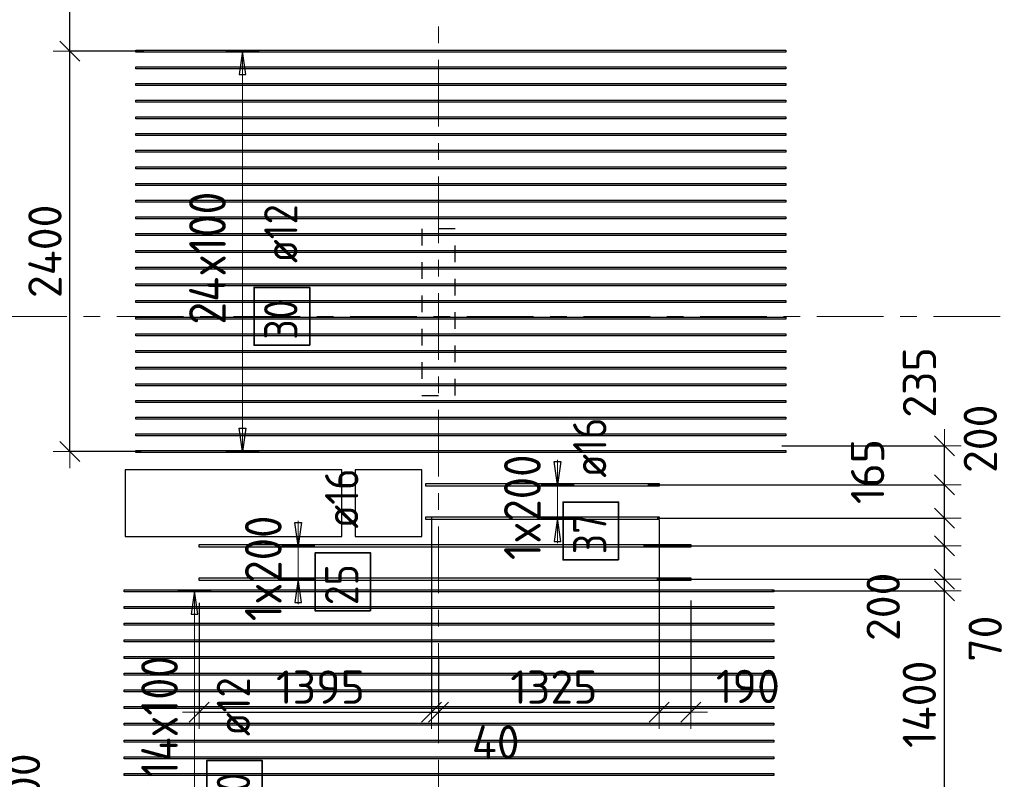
# Model space of a CAD drawing. Header units: metres. Extents: x -38 to 97, y -15 to 21.
# Tile 12 of 132: x 10.09 to 16, y 10.02 to 14.58. Entities that reach past the tile are written whole.
import ezdxf

# ---------------------------------------------------------------- set-up
doc = ezdxf.new("R2010")
doc.units = ezdxf.units.M
doc.header["$PDMODE"] = 65
for name, pattern in [('______11', [0.5, 0.4, -0.05, 0, -0.05]), ('______2', [0.0405, 0.03, -0.0105]), ('______5', [1.1, 0.8, -0.1, 0.1, -0.1])]:
    doc.linetypes.add(name, pattern=pattern)
for name, color, linetype, lineweight in [('XR$2$Осевая линия (1)', 7, '______5', 13), ('XR$4$Перекрытие (1)', 7, 'Continuous', 35), ('XR$4$Размерная линия (1)', 7, 'Continuous', 13)]:
    doc.layers.add(name, color=color, linetype=linetype, lineweight=lineweight)
doc.layers.add('XR$4$Арм.стержн.Доп. Арм верхн.зоны Х', color=7, linetype='Continuous', lineweight=35, true_color=0x8c8cff)
doc.layers.add('XR$6$Стена_ бетон несущ.', color=7, linetype='Continuous', lineweight=70, true_color=0xb4b496)
doc.styles.add('ISOCPEUR', font='txt')
doc.dimstyles.new('DIMSTYLE_3', dxfattribs={"dimtxt": 0.2, "dimasz": 0.2, "dimexe": 0, "dimexo": 0, "dimgap": 0.1, "dimtad": 2, "dimdec": 0, "dimlfac": 1000, "dimrnd": 5, "dimzin": 12, "dimdsep": 46, "dimtxsty": 'ISOCPEUR', "dimblk1": 'ALL_ML_STRICH', "dimblk2": 'ALL_ML_STRICH', "dimsah": 1, "dimcen": 0, "dimclrd": 7, "dimclre": 256, "dimclrt": 7, "dimadec": 0, "dimazin": 0, "dimtfac": 1, "dimtdec": 0, "dimtix": 1, "dimtmove": 2, "dimatfit": 3, "dimfxl": 0, "dimtzin": 0, "dimlwd": 0, "dimlwe": -3, "dimarcsym": 0})
doc.dimstyles.new('DIMSTYLE_33', dxfattribs={"dimtxt": 0.2, "dimasz": 0.2, "dimexe": 0, "dimexo": 0, "dimgap": 0.1, "dimtad": 2, "dimdec": 0, "dimlfac": 1000, "dimrnd": 5, "dimzin": 12, "dimdsep": 46, "dimtxsty": 'ISOCPEUR', "dimblk1": 'ALL_ML_STRICH', "dimblk2": 'ALL_ML_STRICH', "dimsah": 1, "dimcen": 0, "dimclrd": 7, "dimclre": 256, "dimclrt": 7, "dimadec": 0, "dimazin": 0, "dimtfac": 1, "dimtdec": 0, "dimtix": 1, "dimtmove": 2, "dimatfit": 3, "dimfxl": 0, "dimtvp": 1.2, "dimtzin": 0, "dimlwd": 0, "dimlwe": -3, "dimarcsym": 0})
doc.dimstyles.new('DIMSTYLE_34', dxfattribs={"dimtxt": 0.2, "dimasz": 0.2, "dimexe": 0, "dimexo": 0, "dimgap": 0.1, "dimtad": 0, "dimdec": 0, "dimlfac": 1000, "dimrnd": 5, "dimzin": 12, "dimdsep": 46, "dimtxsty": 'ISOCPEUR', "dimblk1": 'ALL_ML_STRICH', "dimblk2": 'ALL_ML_STRICH', "dimsah": 1, "dimcen": 0, "dimclrd": 7, "dimclre": 256, "dimclrt": 7, "dimadec": 0, "dimazin": 0, "dimtfac": 1, "dimtdec": 0, "dimtix": 1, "dimtmove": 2, "dimatfit": 3, "dimfxl": 0, "dimtvp": 1.2, "dimtzin": 0, "dimlwd": 0, "dimlwe": -3, "dimarcsym": 0})

# ---------------------------------------------------------------- blocks, each defined once
blk = doc.blocks.new('ALL_ML_STRICH')
at = {"color": 0, "linetype": 'ByBlock', "lineweight": -2}
for p, q in [((-0.3, -0.3), (0.3, 0.3)), ((0, -0.5), (0, 0.5)), ((-1, 0), (0.5, 0))]:
    blk.add_line(p, q, dxfattribs=at)
blk = doc.blocks.new('*D558')
at = {"layer": 'DEFPOINTS', "color": 7, "linetype": 'Continuous', "lineweight": 13, "transparency": 33554687}
for p in [(10.8524, 14.3906), (10.3887, 11.9906), (10.8365, 11.9906)]:
    blk.add_point(p, dxfattribs=at)
at = {"layer": 'XR$4$Размерная линия (1)', "color": 9, "linetype": 'Continuous', "lineweight": -2, "true_color": 0xc7c7c7, "transparency": 33554687}
for p, q in [((10.8324, 14.3906), (10.3887, 14.3906)), ((10.8165, 11.9906), (10.3887, 11.9906))]:
    blk.add_line(p, q, dxfattribs=at)
at = {"layer": 'XR$4$Размерная линия (1)', "color": 7, "linetype": 'Continuous', "lineweight": -2, "transparency": 33554687}
blk.add_line((10.3887, 11.9906), (10.3887, 14.3906), dxfattribs=at)
at = {"layer": 'XR$4$Размерная линия (1)', "color": 7, "linetype": 'Continuous', "lineweight": 13, "transparency": 33554687, "xscale": 0.2, "yscale": 0.2, "zscale": 0.2}
for p, rotation in [((10.3887, 14.3906), 90), ((10.3887, 11.9906), 270)]:
    blk.add_blockref('ALL_ML_STRICH', p, dxfattribs=dict(at, rotation=rotation))
at = {"layer": 'XR$4$Размерная линия (1)', "color": 7, "linetype": 'Continuous', "lineweight": 13, "transparency": 33554687, "insert": (10.2387, 13.1906), "char_height": 0.2, "width": 0.8, "attachment_point": 5, "rotation": 90, "style": 'ISOCPEUR'}
blk.add_mtext('\\A1;{2400}', dxfattribs=at)
blk = doc.blocks.new('*D559')
at = {"layer": 'DEFPOINTS', "color": 7, "linetype": 'Continuous', "lineweight": 13, "transparency": 33554687}
for p in [(10.8524, 14.7694), (10.3887, 14.3906), (10.8524, 14.3906)]:
    blk.add_point(p, dxfattribs=at)
at = {"layer": 'XR$4$Размерная линия (1)', "color": 9, "linetype": 'Continuous', "lineweight": -2, "true_color": 0xc7c7c7, "transparency": 33554687}
for p, q in [((10.8324, 14.7694), (10.3887, 14.7694)), ((10.8324, 14.3906), (10.3887, 14.3906))]:
    blk.add_line(p, q, dxfattribs=at)
at = {"layer": 'XR$4$Размерная линия (1)', "color": 7, "linetype": 'Continuous', "lineweight": -2, "transparency": 33554687}
blk.add_line((10.3887, 14.3906), (10.3887, 14.7694), dxfattribs=at)
at = {"layer": 'XR$4$Размерная линия (1)', "color": 7, "linetype": 'Continuous', "lineweight": 13, "transparency": 33554687, "xscale": 0.2, "yscale": 0.2, "zscale": 0.2}
for p, rotation in [((10.3887, 14.7694), 90), ((10.3887, 14.3906), 270)]:
    blk.add_blockref('ALL_ML_STRICH', p, dxfattribs=dict(at, rotation=rotation))
at = {"layer": 'XR$4$Размерная линия (1)', "color": 7, "linetype": 'Continuous', "lineweight": 13, "transparency": 33554687, "insert": (9.9246, 14.9544), "char_height": 0.2, "width": 0.6, "attachment_point": 5, "rotation": 90, "style": 'ISOCPEUR'}
blk.add_mtext('\\A1;{380}', dxfattribs=at)
blk = doc.blocks.new('*D563')
at = {"layer": 'DEFPOINTS', "color": 7, "linetype": 'Continuous', "lineweight": 13, "transparency": 33554687}
for p in [(11.3543, 9.6206), (10.26, 9.2206), (11.4413, 9.2206)]:
    blk.add_point(p, dxfattribs=at)
at = {"layer": 'XR$4$Размерная линия (1)', "color": 9, "linetype": 'Continuous', "lineweight": -2, "true_color": 0xc7c7c7, "transparency": 33554687}
for p, q in [((11.3343, 9.6206), (10.26, 9.6206)), ((11.4213, 9.2206), (10.26, 9.2206))]:
    blk.add_line(p, q, dxfattribs=at)
at = {"layer": 'XR$4$Размерная линия (1)', "color": 7, "linetype": 'Continuous', "lineweight": -2, "transparency": 33554687}
blk.add_line((10.26, 9.2206), (10.26, 9.6206), dxfattribs=at)
at = {"layer": 'XR$4$Размерная линия (1)', "color": 7, "linetype": 'Continuous', "lineweight": 13, "transparency": 33554687, "xscale": 0.2, "yscale": 0.2, "zscale": 0.2}
for p, rotation in [((10.26, 9.6206), 90), ((10.26, 9.2206), 270)]:
    blk.add_blockref('ALL_ML_STRICH', p, dxfattribs=dict(at, rotation=rotation))
at = {"layer": 'XR$4$Размерная линия (1)', "color": 7, "linetype": 'Continuous', "lineweight": 13, "transparency": 33554687, "insert": (10.11, 9.967), "char_height": 0.2, "width": 0.6, "attachment_point": 5, "rotation": 90, "style": 'ISOCPEUR'}
blk.add_mtext('\\A1;{400}', dxfattribs=at)
blk = doc.blocks.new('*D617')
at = {"layer": 'DEFPOINTS', "color": 7, "linetype": 'Continuous', "lineweight": 13, "transparency": 33554687}
for p in [(14.5815, 11.1534), (14.5458, 9.7534), (15.6359, 9.7534)]:
    blk.add_point(p, dxfattribs=at)
at = {"layer": 'XR$4$Размерная линия (1)', "color": 9, "linetype": 'Continuous', "lineweight": -2, "true_color": 0xc7c7c7, "transparency": 33554687}
for p, q in [((14.6015, 11.1534), (15.6359, 11.1534)), ((14.5658, 9.7534), (15.6359, 9.7534))]:
    blk.add_line(p, q, dxfattribs=at)
at = {"layer": 'XR$4$Размерная линия (1)', "color": 7, "linetype": 'Continuous', "lineweight": -2, "transparency": 33554687}
blk.add_line((15.6359, 9.7534), (15.6359, 11.1534), dxfattribs=at)
at = {"layer": 'XR$4$Размерная линия (1)', "color": 7, "linetype": 'Continuous', "lineweight": 13, "transparency": 33554687, "xscale": 0.2, "yscale": 0.2, "zscale": 0.2}
for p, rotation in [((15.6359, 11.1534), 90), ((15.6359, 9.7534), 270)]:
    blk.add_blockref('ALL_ML_STRICH', p, dxfattribs=dict(at, rotation=rotation))
at = {"layer": 'XR$4$Размерная линия (1)', "color": 7, "linetype": 'Continuous', "lineweight": 13, "transparency": 33554687, "insert": (15.4859, 10.4734), "char_height": 0.2, "width": 0.8, "attachment_point": 5, "rotation": 90, "style": 'ISOCPEUR'}
blk.add_mtext('\\A1;{1400}', dxfattribs=at)
blk = doc.blocks.new('*D618')
at = {"layer": 'DEFPOINTS', "color": 7, "linetype": 'Continuous', "lineweight": 13, "transparency": 33554687}
for p in [(13.8913, 11.2241), (14.5815, 11.1534), (15.6359, 11.1534)]:
    blk.add_point(p, dxfattribs=at)
at = {"layer": 'XR$4$Размерная линия (1)', "color": 9, "linetype": 'Continuous', "lineweight": -2, "true_color": 0xc7c7c7, "transparency": 33554687}
for p, q in [((13.9113, 11.2241), (15.6359, 11.2241)), ((14.6015, 11.1534), (15.6359, 11.1534))]:
    blk.add_line(p, q, dxfattribs=at)
at = {"layer": 'XR$4$Размерная линия (1)', "color": 7, "linetype": 'Continuous', "lineweight": -2, "transparency": 33554687}
blk.add_line((15.6359, 11.1534), (15.6359, 11.2241), dxfattribs=at)
at = {"layer": 'XR$4$Размерная линия (1)', "color": 7, "linetype": 'Continuous', "lineweight": 13, "transparency": 33554687, "xscale": 0.2, "yscale": 0.2, "zscale": 0.2}
for p, rotation in [((15.6359, 11.1534), 270), ((15.6359, 11.2241), 90)]:
    blk.add_blockref('ALL_ML_STRICH', p, dxfattribs=dict(at, rotation=rotation))
at = {"layer": 'XR$4$Размерная линия (1)', "color": 7, "linetype": 'Continuous', "lineweight": 13, "transparency": 33554687, "insert": (15.8812, 10.8673), "char_height": 0.2, "width": 0.4, "attachment_point": 5, "rotation": 90, "style": 'ISOCPEUR'}
blk.add_mtext('\\A1;{70}', dxfattribs=at)
blk = doc.blocks.new('*D619')
at = {"layer": 'DEFPOINTS', "color": 7, "linetype": 'Continuous', "lineweight": 13, "transparency": 33554687}
for p in [(13.8097, 11.4241), (13.8913, 11.2241), (15.6359, 11.2241)]:
    blk.add_point(p, dxfattribs=at)
at = {"layer": 'XR$4$Размерная линия (1)', "color": 9, "linetype": 'Continuous', "lineweight": -2, "true_color": 0xc7c7c7, "transparency": 33554687}
for p, q in [((13.8297, 11.4241), (15.6359, 11.4241)), ((13.9113, 11.2241), (15.6359, 11.2241))]:
    blk.add_line(p, q, dxfattribs=at)
at = {"layer": 'XR$4$Размерная линия (1)', "color": 7, "linetype": 'Continuous', "lineweight": -2, "transparency": 33554687}
blk.add_line((15.6359, 11.2241), (15.6359, 11.4241), dxfattribs=at)
at = {"layer": 'XR$4$Размерная линия (1)', "color": 7, "linetype": 'Continuous', "lineweight": 13, "transparency": 33554687, "xscale": 0.2, "yscale": 0.2, "zscale": 0.2}
for p, rotation in [((15.6359, 11.4241), 90), ((15.6359, 11.2241), 270)]:
    blk.add_blockref('ALL_ML_STRICH', p, dxfattribs=dict(at, rotation=rotation))
at = {"layer": 'XR$4$Размерная линия (1)', "color": 7, "linetype": 'Continuous', "lineweight": 13, "transparency": 33554687, "insert": (15.2691, 11.0585), "char_height": 0.2, "width": 0.6, "attachment_point": 5, "rotation": 90, "style": 'ISOCPEUR'}
blk.add_mtext('\\A1;{200}', dxfattribs=at)
blk = doc.blocks.new('*D620')
at = {"layer": 'DEFPOINTS', "color": 7, "linetype": 'Continuous', "lineweight": 13, "transparency": 33554687}
for p in [(13.8935, 11.5906), (13.8097, 11.4241), (15.6359, 11.4241)]:
    blk.add_point(p, dxfattribs=at)
at = {"layer": 'XR$4$Размерная линия (1)', "color": 9, "linetype": 'Continuous', "lineweight": -2, "true_color": 0xc7c7c7, "transparency": 33554687}
for p, q in [((13.9135, 11.5906), (15.6359, 11.5906)), ((13.8297, 11.4241), (15.6359, 11.4241))]:
    blk.add_line(p, q, dxfattribs=at)
at = {"layer": 'XR$4$Размерная линия (1)', "color": 7, "linetype": 'Continuous', "lineweight": -2, "transparency": 33554687}
blk.add_line((15.6359, 11.4241), (15.6359, 11.5906), dxfattribs=at)
at = {"layer": 'XR$4$Размерная линия (1)', "color": 7, "linetype": 'Continuous', "lineweight": 13, "transparency": 33554687, "xscale": 0.2, "yscale": 0.2, "zscale": 0.2}
for p, rotation in [((15.6359, 11.5906), 90), ((15.6359, 11.4241), 270)]:
    blk.add_blockref('ALL_ML_STRICH', p, dxfattribs=dict(at, rotation=rotation))
at = {"layer": 'XR$4$Размерная линия (1)', "color": 7, "linetype": 'Continuous', "lineweight": 13, "transparency": 33554687, "insert": (15.1755, 11.8696), "char_height": 0.2, "width": 0.6, "attachment_point": 5, "rotation": 90, "style": 'ISOCPEUR'}
blk.add_mtext('\\A1;{165}', dxfattribs=at)
blk = doc.blocks.new('*D621')
at = {"layer": 'DEFPOINTS', "color": 7, "linetype": 'Continuous', "lineweight": 13, "transparency": 33554687}
for p in [(13.8372, 11.7906), (13.8935, 11.5906), (15.6359, 11.5906)]:
    blk.add_point(p, dxfattribs=at)
at = {"layer": 'XR$4$Размерная линия (1)', "color": 9, "linetype": 'Continuous', "lineweight": -2, "true_color": 0xc7c7c7, "transparency": 33554687}
for p, q in [((13.8572, 11.7906), (15.6359, 11.7906)), ((13.9135, 11.5906), (15.6359, 11.5906))]:
    blk.add_line(p, q, dxfattribs=at)
at = {"layer": 'XR$4$Размерная линия (1)', "color": 7, "linetype": 'Continuous', "lineweight": -2, "transparency": 33554687}
blk.add_line((15.6359, 11.5906), (15.6359, 11.7906), dxfattribs=at)
at = {"layer": 'XR$4$Размерная линия (1)', "color": 7, "linetype": 'Continuous', "lineweight": 13, "transparency": 33554687, "xscale": 0.2, "yscale": 0.2, "zscale": 0.2}
for p, rotation in [((15.6359, 11.7906), 90), ((15.6359, 11.5906), 270)]:
    blk.add_blockref('ALL_ML_STRICH', p, dxfattribs=dict(at, rotation=rotation))
at = {"layer": 'XR$4$Размерная линия (1)', "color": 7, "linetype": 'Continuous', "lineweight": 13, "transparency": 33554687, "insert": (15.8518, 12.0661), "char_height": 0.2, "width": 0.6, "attachment_point": 5, "rotation": 90, "style": 'ISOCPEUR'}
blk.add_mtext('\\A1;{200}', dxfattribs=at)
blk = doc.blocks.new('*D622')
at = {"layer": 'DEFPOINTS', "color": 7, "linetype": 'Continuous', "lineweight": 13, "transparency": 33554687}
for p in [(14.6402, 12.0241), (13.8372, 11.7906), (15.6359, 11.7906)]:
    blk.add_point(p, dxfattribs=at)
at = {"layer": 'XR$4$Размерная линия (1)', "color": 9, "linetype": 'Continuous', "lineweight": -2, "true_color": 0xc7c7c7, "transparency": 33554687}
for p, q in [((14.6602, 12.0241), (15.6359, 12.0241)), ((13.8572, 11.7906), (15.6359, 11.7906))]:
    blk.add_line(p, q, dxfattribs=at)
at = {"layer": 'XR$4$Размерная линия (1)', "color": 7, "linetype": 'Continuous', "lineweight": -2, "transparency": 33554687}
blk.add_line((15.6359, 11.7906), (15.6359, 12.0241), dxfattribs=at)
at = {"layer": 'XR$4$Размерная линия (1)', "color": 7, "linetype": 'Continuous', "lineweight": 13, "transparency": 33554687, "xscale": 0.2, "yscale": 0.2, "zscale": 0.2}
for p, rotation in [((15.6359, 12.0241), 90), ((15.6359, 11.7906), 270)]:
    blk.add_blockref('ALL_ML_STRICH', p, dxfattribs=dict(at, rotation=rotation))
at = {"layer": 'XR$4$Размерная линия (1)', "color": 7, "linetype": 'Continuous', "lineweight": 13, "transparency": 33554687, "insert": (15.4868, 12.4037), "char_height": 0.2, "width": 0.6, "attachment_point": 5, "rotation": 90, "style": 'ISOCPEUR'}
blk.add_mtext('\\A1;{235}', dxfattribs=at)
blk = doc.blocks.new('*D623')
at = {"layer": 'DEFPOINTS', "color": 7, "linetype": 'Continuous', "lineweight": 13, "transparency": 33554687}
for p in [(12.5589, 11.6161), (11.1649, 11.1013), (11.1649, 10.4266)]:
    blk.add_point(p, dxfattribs=at)
at = {"layer": 'XR$4$Размерная линия (1)', "color": 9, "linetype": 'Continuous', "lineweight": -2, "true_color": 0xc7c7c7, "transparency": 33554687}
for p, q in [((12.5589, 11.5961), (12.5589, 10.4266)), ((11.1649, 11.0813), (11.1649, 10.4266))]:
    blk.add_line(p, q, dxfattribs=at)
at = {"layer": 'XR$4$Размерная линия (1)', "color": 7, "linetype": 'Continuous', "lineweight": -2, "transparency": 33554687}
blk.add_line((11.1649, 10.4266), (12.5589, 10.4266), dxfattribs=at)
at = {"layer": 'XR$4$Размерная линия (1)', "color": 7, "linetype": 'Continuous', "lineweight": 13, "transparency": 33554687, "xscale": 0.2, "yscale": 0.2, "zscale": 0.2, "rotation": 180}
blk.add_blockref('ALL_ML_STRICH', (11.1649, 10.4266), dxfattribs=at)
at = {"layer": 'XR$4$Размерная линия (1)', "color": 7, "linetype": 'Continuous', "lineweight": 13, "transparency": 33554687, "xscale": 0.2, "yscale": 0.2, "zscale": 0.2}
blk.add_blockref('ALL_ML_STRICH', (12.5589, 10.4266), dxfattribs=at)
at = {"layer": 'XR$4$Размерная линия (1)', "color": 7, "linetype": 'Continuous', "lineweight": 13, "transparency": 33554687, "insert": (11.8919, 10.5766), "char_height": 0.2, "width": 0.8, "attachment_point": 5, "style": 'ISOCPEUR'}
blk.add_mtext('\\A1;{1395}', dxfattribs=at)
blk = doc.blocks.new('*D624')
at = {"layer": 'DEFPOINTS', "color": 7, "linetype": 'Continuous', "lineweight": 13, "transparency": 33554687}
for p in [(12.5589, 11.6161), (12.6, 10.774), (12.5589, 10.4266)]:
    blk.add_point(p, dxfattribs=at)
at = {"layer": 'XR$4$Размерная линия (1)', "color": 9, "linetype": 'Continuous', "lineweight": -2, "true_color": 0xc7c7c7, "transparency": 33554687}
for p, q in [((12.5589, 11.5961), (12.5589, 10.4266)), ((12.6, 10.754), (12.6, 10.4266))]:
    blk.add_line(p, q, dxfattribs=at)
at = {"layer": 'XR$4$Размерная линия (1)', "color": 7, "linetype": 'Continuous', "lineweight": -2, "transparency": 33554687}
blk.add_line((12.5589, 10.4266), (12.6, 10.4266), dxfattribs=at)
at = {"layer": 'XR$4$Размерная линия (1)', "color": 7, "linetype": 'Continuous', "lineweight": 13, "transparency": 33554687, "xscale": 0.2, "yscale": 0.2, "zscale": 0.2}
blk.add_blockref('ALL_ML_STRICH', (12.6, 10.4266), dxfattribs=at)
at = {"layer": 'XR$4$Размерная линия (1)', "color": 7, "linetype": 'Continuous', "lineweight": 13, "transparency": 33554687, "xscale": 0.2, "yscale": 0.2, "zscale": 0.2, "rotation": 180}
blk.add_blockref('ALL_ML_STRICH', (12.5589, 10.4266), dxfattribs=at)
at = {"layer": 'XR$4$Размерная линия (1)', "color": 7, "linetype": 'Continuous', "lineweight": 13, "transparency": 33554687, "insert": (12.9433, 10.2462), "char_height": 0.2, "width": 0.4, "attachment_point": 5, "style": 'ISOCPEUR'}
blk.add_mtext('\\A1;{40}', dxfattribs=at)
blk = doc.blocks.new('*D625')
at = {"layer": 'DEFPOINTS', "color": 7, "linetype": 'Continuous', "lineweight": 13, "transparency": 33554687}
for p in [(13.9251, 11.5986), (12.6, 10.774), (12.6, 10.4266)]:
    blk.add_point(p, dxfattribs=at)
at = {"layer": 'XR$4$Размерная линия (1)', "color": 9, "linetype": 'Continuous', "lineweight": -2, "true_color": 0xc7c7c7, "transparency": 33554687}
for p, q in [((13.9251, 11.5786), (13.9251, 10.4266)), ((12.6, 10.754), (12.6, 10.4266))]:
    blk.add_line(p, q, dxfattribs=at)
at = {"layer": 'XR$4$Размерная линия (1)', "color": 7, "linetype": 'Continuous', "lineweight": -2, "transparency": 33554687}
blk.add_line((12.6, 10.4266), (13.9251, 10.4266), dxfattribs=at)
at = {"layer": 'XR$4$Размерная линия (1)', "color": 7, "linetype": 'Continuous', "lineweight": 13, "transparency": 33554687, "xscale": 0.2, "yscale": 0.2, "zscale": 0.2, "rotation": 180}
blk.add_blockref('ALL_ML_STRICH', (12.6, 10.4266), dxfattribs=at)
at = {"layer": 'XR$4$Размерная линия (1)', "color": 7, "linetype": 'Continuous', "lineweight": 13, "transparency": 33554687, "xscale": 0.2, "yscale": 0.2, "zscale": 0.2}
blk.add_blockref('ALL_ML_STRICH', (13.9251, 10.4266), dxfattribs=at)
at = {"layer": 'XR$4$Размерная линия (1)', "color": 7, "linetype": 'Continuous', "lineweight": 13, "transparency": 33554687, "insert": (13.2925, 10.5766), "char_height": 0.2, "width": 0.8, "attachment_point": 5, "style": 'ISOCPEUR'}
blk.add_mtext('\\A1;{1325}', dxfattribs=at)
blk = doc.blocks.new('*D626')
at = {"layer": 'DEFPOINTS', "color": 7, "linetype": 'Continuous', "lineweight": 13, "transparency": 33554687}
for p in [(13.9251, 11.5986), (14.1149, 11.1167), (13.9251, 10.4266)]:
    blk.add_point(p, dxfattribs=at)
at = {"layer": 'XR$4$Размерная линия (1)', "color": 9, "linetype": 'Continuous', "lineweight": -2, "true_color": 0xc7c7c7, "transparency": 33554687}
for p, q in [((13.9251, 11.5786), (13.9251, 10.4266)), ((14.1149, 11.0967), (14.1149, 10.4266))]:
    blk.add_line(p, q, dxfattribs=at)
at = {"layer": 'XR$4$Размерная линия (1)', "color": 7, "linetype": 'Continuous', "lineweight": -2, "transparency": 33554687}
blk.add_line((13.9251, 10.4266), (14.1149, 10.4266), dxfattribs=at)
at = {"layer": 'XR$4$Размерная линия (1)', "color": 7, "linetype": 'Continuous', "lineweight": 13, "transparency": 33554687, "xscale": 0.2, "yscale": 0.2, "zscale": 0.2, "rotation": 180}
blk.add_blockref('ALL_ML_STRICH', (13.9251, 10.4266), dxfattribs=at)
at = {"layer": 'XR$4$Размерная линия (1)', "color": 7, "linetype": 'Continuous', "lineweight": 13, "transparency": 33554687, "xscale": 0.2, "yscale": 0.2, "zscale": 0.2}
blk.add_blockref('ALL_ML_STRICH', (14.1149, 10.4266), dxfattribs=at)
at = {"layer": 'XR$4$Размерная линия (1)', "color": 7, "linetype": 'Continuous', "lineweight": 13, "transparency": 33554687, "insert": (14.4569, 10.5807), "char_height": 0.2, "width": 0.6, "attachment_point": 5, "style": 'ISOCPEUR'}
blk.add_mtext('\\A1;{190}', dxfattribs=at)

msp = doc.modelspace()

# ---------------------------------------------------------------- linework, layer by layer
at = {"layer": 'XR$2$Осевая линия (1)', "color": 253, "linetype": '______11', "lineweight": 13, "true_color": 0xa0a0a0, "transparency": 33554687}
for p, q in [((12.6, 8.34), (12.6, 19.78)), ((-2.63, 12.8), (62.6, 12.8))]:
    msp.add_line(p, q, dxfattribs=at)
at = {"layer": 'XR$4$Арм.стержн.Доп. Арм верхн.зоны Х', "color": 253, "linetype": 'Continuous', "lineweight": -3, "true_color": 0xa0a0a0, "transparency": 33554687}
for p, q in [((11.4239, 14.3906), (11.3239, 14.3906)), ((11.4239, 14.3906), (11.5239, 14.3906)), ((11.4239, 11.9906), (11.3239, 11.9906)), ((11.4239, 11.9906), (11.5239, 11.9906)), ((13.3138, 11.7906), (13.2138, 11.7906)), ((13.3138, 11.7906), (13.4138, 11.7906)), ((13.3138, 11.5906), (13.2138, 11.5906)), ((13.3138, 11.5906), (13.4138, 11.5906)), ((11.7591, 11.4241), (11.6591, 11.4241)), ((11.7591, 11.4241), (11.8591, 11.4241)), ((11.7591, 11.2241), (11.6591, 11.2241)), ((11.7591, 11.2241), (11.8591, 11.2241)), ((11.1363, 11.1534), (11.0363, 11.1534)), ((11.1363, 11.1534), (11.2363, 11.1534))]:
    msp.add_line(p, q, dxfattribs=at)
at = {"layer": 'XR$4$Арм.стержн.Доп. Арм верхн.зоны Х', "color": 7, "linetype": 'Continuous', "lineweight": 25, "transparency": 33554687}
for p, q in [((11.4239, 14.3906), (11.4039, 14.2506)), ((11.4439, 14.2506), (11.4239, 14.3906)), ((11.4039, 14.2506), (11.4439, 14.2506)), ((11.4239, 11.9906), (11.4039, 12.1306)), ((11.4039, 12.1306), (11.4439, 12.1306)), ((11.4439, 12.1306), (11.4239, 11.9906)), ((13.3138, 11.7906), (13.2938, 11.9306)), ((13.2938, 11.9306), (13.3338, 11.9306)), ((13.3338, 11.9306), (13.3138, 11.7906)), ((13.3138, 11.5906), (13.2938, 11.4506)), ((13.3338, 11.4506), (13.3138, 11.5906)), ((11.7591, 11.4241), (11.7391, 11.5641)), ((11.7391, 11.5641), (11.7791, 11.5641)), ((11.7791, 11.5641), (11.7591, 11.4241)), ((13.2938, 11.4506), (13.3338, 11.4506)), ((11.7591, 11.2241), (11.7391, 11.0841)), ((11.7791, 11.0841), (11.7591, 11.2241)), ((11.1363, 11.1534), (11.1163, 11.0134)), ((11.1563, 11.0134), (11.1363, 11.1534)), ((11.7391, 11.0841), (11.7791, 11.0841)), ((11.1163, 11.0134), (11.1563, 11.0134))]:
    msp.add_line(p, q, dxfattribs=at)
at = {"layer": 'XR$4$Арм.стержн.Доп. Арм верхн.зоны Х', "color": 7, "linetype": 'Continuous', "lineweight": 13, "transparency": 33554687}
for p, q in [((11.4239, 14.3906), (11.4239, 14.3906)), ((11.4239, 11.9906), (11.4239, 14.3906)), ((11.4239, 11.9906), (11.4239, 11.9906)), ((13.3138, 11.7906), (13.3138, 11.9406)), ((13.3138, 11.5906), (13.3138, 11.7906)), ((13.3138, 11.5906), (13.3138, 11.4406)), ((11.7591, 11.4241), (11.7591, 11.5741)), ((11.7591, 11.2241), (11.7591, 11.4241)), ((11.7591, 11.2241), (11.7591, 11.0741)), ((11.1363, 11.1534), (11.1363, 11.1534)), ((11.1363, 9.7534), (11.1363, 11.1534))]:
    msp.add_line(p, q, dxfattribs=at)
at = {"layer": 'XR$4$Арм.стержн.Доп. Арм верхн.зоны Х', "color": 34, "linetype": 'Continuous', "lineweight": 25, "transparency": 33554687}
for points in [[(10.7838, 14.3966), (14.6838, 14.3966), (14.6838, 14.3846), (10.7838, 14.3846), (10.7838, 14.3966)], [(10.7838, 14.2966), (14.6838, 14.2966), (14.6838, 14.2846), (10.7838, 14.2846), (10.7838, 14.2966)], [(10.7838, 14.1966), (14.6838, 14.1966), (14.6838, 14.1846), (10.7838, 14.1846), (10.7838, 14.1966)], [(10.7838, 14.0966), (14.6838, 14.0966), (14.6838, 14.0846), (10.7838, 14.0846), (10.7838, 14.0966)], [(10.7838, 13.9966), (14.6838, 13.9966), (14.6838, 13.9846), (10.7838, 13.9846), (10.7838, 13.9966)], [(10.7838, 13.8966), (14.6838, 13.8966), (14.6838, 13.8846), (10.7838, 13.8846), (10.7838, 13.8966)], [(10.7838, 13.7966), (14.6838, 13.7966), (14.6838, 13.7846), (10.7838, 13.7846), (10.7838, 13.7966)], [(10.7838, 13.6966), (14.6838, 13.6966), (14.6838, 13.6846), (10.7838, 13.6846), (10.7838, 13.6966)], [(10.7838, 13.5966), (14.6838, 13.5966), (14.6838, 13.5846), (10.7838, 13.5846), (10.7838, 13.5966)], [(10.7838, 13.4966), (14.6838, 13.4966), (14.6838, 13.4846), (10.7838, 13.4846), (10.7838, 13.4966)], [(10.7838, 13.3966), (14.6838, 13.3966), (14.6838, 13.3846), (10.7838, 13.3846), (10.7838, 13.3966)], [(10.7838, 13.2966), (14.6838, 13.2966), (14.6838, 13.2846), (10.7838, 13.2846), (10.7838, 13.2966)], [(10.7838, 13.1966), (14.6838, 13.1966), (14.6838, 13.1846), (10.7838, 13.1846), (10.7838, 13.1966)], [(10.7838, 13.0966), (14.6838, 13.0966), (14.6838, 13.0846), (10.7838, 13.0846), (10.7838, 13.0966)], [(10.7838, 12.9966), (14.6838, 12.9966), (14.6838, 12.9846), (10.7838, 12.9846), (10.7838, 12.9966)], [(10.7838, 12.8966), (14.6838, 12.8966), (14.6838, 12.8846), (10.7838, 12.8846), (10.7838, 12.8966)], [(10.7838, 12.7966), (14.6838, 12.7966), (14.6838, 12.7846), (10.7838, 12.7846), (10.7838, 12.7966)], [(10.7838, 12.6966), (14.6838, 12.6966), (14.6838, 12.6846), (10.7838, 12.6846), (10.7838, 12.6966)], [(10.7838, 12.5966), (14.6838, 12.5966), (14.6838, 12.5846), (10.7838, 12.5846), (10.7838, 12.5966)], [(10.7838, 12.4966), (14.6838, 12.4966), (14.6838, 12.4846), (10.7838, 12.4846), (10.7838, 12.4966)], [(10.7838, 12.3966), (14.6838, 12.3966), (14.6838, 12.3846), (10.7838, 12.3846), (10.7838, 12.3966)], [(10.7838, 12.2966), (14.6838, 12.2966), (14.6838, 12.2846), (10.7838, 12.2846), (10.7838, 12.2966)], [(10.7838, 12.1966), (14.6838, 12.1966), (14.6838, 12.1846), (10.7838, 12.1846), (10.7838, 12.1966)], [(10.7838, 12.0966), (14.6838, 12.0966), (14.6838, 12.0846), (10.7838, 12.0846), (10.7838, 12.0966)], [(10.7838, 11.9966), (14.6838, 11.9966), (14.6838, 11.9846), (10.7838, 11.9846), (10.7838, 11.9966)], [(10.7131, 11.1594), (14.6131, 11.1594), (14.6131, 11.1474), (10.7131, 11.1474), (10.7131, 11.1594)], [(10.7131, 11.0594), (14.6131, 11.0594), (14.6131, 11.0474), (10.7131, 11.0474), (10.7131, 11.0594)], [(10.7131, 10.9594), (14.6131, 10.9594), (14.6131, 10.9474), (10.7131, 10.9474), (10.7131, 10.9594)], [(10.7131, 10.8594), (14.6131, 10.8594), (14.6131, 10.8474), (10.7131, 10.8474), (10.7131, 10.8594)], [(10.7131, 10.7594), (14.6131, 10.7594), (14.6131, 10.7474), (10.7131, 10.7474), (10.7131, 10.7594)], [(10.7131, 10.6594), (14.6131, 10.6594), (14.6131, 10.6474), (10.7131, 10.6474), (10.7131, 10.6594)], [(10.7131, 10.5594), (14.6131, 10.5594), (14.6131, 10.5474), (10.7131, 10.5474), (10.7131, 10.5594)], [(10.7131, 10.4594), (14.6131, 10.4594), (14.6131, 10.4474), (10.7131, 10.4474), (10.7131, 10.4594)], [(10.7131, 10.3594), (14.6131, 10.3594), (14.6131, 10.3474), (10.7131, 10.3474), (10.7131, 10.3594)], [(10.7131, 10.2594), (14.6131, 10.2594), (14.6131, 10.2474), (10.7131, 10.2474), (10.7131, 10.2594)], [(10.7131, 10.1594), (14.6131, 10.1594), (14.6131, 10.1474), (10.7131, 10.1474), (10.7131, 10.1594)], [(10.7131, 10.0594), (14.6131, 10.0594), (14.6131, 10.0474), (10.7131, 10.0474), (10.7131, 10.0594)]]:
    msp.add_lwpolyline(points, dxfattribs=at)
at = {"layer": 'XR$4$Арм.стержн.Доп. Арм верхн.зоны Х', "color": 7, "linetype": 'Continuous', "lineweight": 35, "transparency": 33554687}
for points in [[(11.8274, 12.6274), (11.8274, 12.9741), (11.494, 12.9741), (11.494, 12.6274), (11.8274, 12.6274)], [(13.6815, 11.34), (13.6815, 11.6867), (13.3481, 11.6867), (13.3481, 11.34), (13.6815, 11.34)], [(12.1928, 11.0347), (12.1928, 11.3814), (11.8594, 11.3814), (11.8594, 11.0347), (12.1928, 11.0347)], [(11.543, 9.7894), (11.543, 10.1361), (11.2096, 10.1361), (11.2096, 9.7894), (11.543, 9.7894)]]:
    msp.add_lwpolyline(points, dxfattribs=at)
at = {"layer": 'XR$4$Арм.стержн.Доп. Арм верхн.зоны Х', "color": 7, "linetype": 'Continuous', "lineweight": 25, "transparency": 33554687}
for points in [[(12.5251, 11.7986), (13.9251, 11.7986), (13.9251, 11.7826), (12.5251, 11.7826), (12.5251, 11.7986)], [(12.5251, 11.5986), (13.9251, 11.5986), (13.9251, 11.5826), (12.5251, 11.5826), (12.5251, 11.5986)], [(14.1149, 11.4161), (11.1649, 11.4161), (11.1649, 11.4321), (14.1149, 11.4321), (14.1149, 11.4161)], [(14.1149, 11.2161), (11.1649, 11.2161), (11.1649, 11.2321), (14.1149, 11.2321), (14.1149, 11.2161)]]:
    msp.add_lwpolyline(points, dxfattribs=at)
at = {"layer": 'XR$4$Перекрытие (1)', "color": 7, "linetype": 'Continuous', "lineweight": 25, "transparency": 33554687}
for p, q in [((10.7194, 11.8802), (10.7194, 11.4802)), ((12.0194, 11.8802), (10.7194, 11.8802)), ((12.0194, 11.4802), (12.0194, 11.8802)), ((12.1001, 11.8802), (12.1001, 11.4802)), ((12.5001, 11.8802), (12.1001, 11.8802)), ((12.5001, 11.4802), (12.5001, 11.8802)), ((10.7194, 11.4802), (12.0194, 11.4802)), ((12.1001, 11.4802), (12.5001, 11.4802))]:
    msp.add_line(p, q, dxfattribs=at)
at = {"layer": 'XR$6$Стена_ бетон несущ.', "color": 253, "linetype": '______2', "lineweight": -3, "true_color": 0xa0a0a0, "transparency": 33554687}
for p, q in [((12.5, 13.325), (12.4998, 13.325)), ((12.4998, 13.325), (12.4998, 12.325)), ((12.6998, 13.325), (12.5, 13.325)), ((12.6998, 12.325), (12.6998, 13.325)), ((12.4998, 12.325), (12.5, 12.325)), ((12.5, 12.325), (12.6998, 12.325))]:
    msp.add_line(p, q, dxfattribs=at)

# ---------------------------------------------------------------- texts
at = {"layer": 'XR$4$Арм.стержн.Доп. Арм верхн.зоны Х', "color": 7, "linetype": 'Continuous', "lineweight": 13, "transparency": 33554687, "char_height": 0.22, "attachment_point": 7, "rotation": 90, "style": 'ISOCPEUR'}
for s, insert, width in [('\\W0.91;24x100', (11.3239, 12.7506), 1.001587), ('\\W0.89;1x200', (13.2138, 11.3386), 0.823552), ('\\W0.89;1x200', (11.6591, 10.9721), 0.823552), ('\\W0.87;14x100', (11.0363, 10.0354), 0.952835)]:
    msp.add_mtext(s, dxfattribs=dict(at, insert=insert, width=width))
at = {"layer": 'XR$4$Арм.стержн.Доп. Арм верхн.зоны Х', "color": 7, "linetype": 'Continuous', "lineweight": 25, "transparency": 33554687, "char_height": 0.2, "attachment_point": 7, "rotation": 90, "style": 'ISOCPEUR'}
for s, insert, width in [('\\W0.89; ø12 ', (11.754, 13.0074), 0.749105), ('\\W0.87;30', (11.754, 12.6607), 0.367208), ('\\W0.89; ø16 ', (13.6081, 11.72), 0.749105), ('\\W0.89; ø16 ', (12.1194, 11.4147), 0.749105), ('\\W0.87;37', (13.6081, 11.3733), 0.367208), ('\\W0.87;25', (12.1194, 11.0681), 0.367208), ('\\W0.89; ø12 ', (11.4696, 10.1694), 0.749105), ('\\W0.87;30', (11.4696, 9.8228), 0.367208)]:
    msp.add_mtext(s, dxfattribs=dict(at, insert=insert, width=width))

# ---------------------------------------------------------------- dimensions: what is measured, and where the dimension line sits
at = {"layer": 'XR$4$Размерная линия (1)', "color": 7, "linetype": 'Continuous', "lineweight": 13, "transparency": 33554687}
for base, p1, p2, dimstyle, picture, middle in [((10.3887, 14.7694), (10.8324, 14.3906), (10.8324, 14.7694), 'DIMSTYLE_33', '*D559', (9.9246, 14.9544)), ((10.3887, 14.3906), (10.8165, 11.9906), (10.8324, 14.3906), 'DIMSTYLE_3', '*D558', (10.2387, 13.1906)), ((15.63587, 12.02407), (13.85724, 11.79064), (14.66016, 12.02407), 'DIMSTYLE_33', '*D622', (15.48685, 12.40373)), ((15.6359, 11.7906), (13.9135, 11.5906), (13.8572, 11.7906), 'DIMSTYLE_34', '*D621', (15.8518, 12.0661)), ((15.63587, 11.59064), (13.82975, 11.42407), (13.91349, 11.59064), 'DIMSTYLE_33', '*D620', (15.17549, 11.86962)), ((15.6359, 11.4241), (13.9113, 11.2241), (13.8297, 11.4241), 'DIMSTYLE_33', '*D619', (15.2691, 11.0585)), ((15.6359, 11.2241), (14.6015, 11.1534), (13.9113, 11.2241), 'DIMSTYLE_34', '*D618', (15.8812, 10.8673)), ((15.6359, 11.1534), (14.5658, 9.7534), (14.6015, 11.1534), 'DIMSTYLE_3', '*D617', (15.4859, 10.4734)), ((10.26, 9.6206), (11.4213, 9.2206), (11.3343, 9.6206), 'DIMSTYLE_33', '*D563', (10.11, 9.967))]:
    dim = msp.add_linear_dim(base=base, p1=p1, p2=p2, angle=90, dimstyle=dimstyle, override={"dimpost": '<>', "dimclrd": 7, "dimclre": 9, "dimclrt": 7, "dimlwd": 0, "dimlwe": 65533}, dxfattribs=at)
    dim.commit()
    dim.dimension.update_dxf_attribs({"geometry": picture, "text_midpoint": middle, "dimtype": 160})
for base, p1, p2, dimstyle, picture, middle in [((12.5589, 10.4266), (11.1649, 11.0813), (12.5589, 11.5961), 'DIMSTYLE_3', '*D623', (11.8919, 10.5766)), ((12.6, 10.4266), (12.5589, 11.5961), (12.6, 10.754), 'DIMSTYLE_34', '*D624', (12.9433, 10.2462)), ((13.9251, 10.4266), (12.6, 10.754), (13.9251, 11.5786), 'DIMSTYLE_3', '*D625', (13.2925, 10.5766)), ((14.1149, 10.4266), (13.9251, 11.5786), (14.1149, 11.0967), 'DIMSTYLE_33', '*D626', (14.4569, 10.5807))]:
    dim = msp.add_linear_dim(base=base, p1=p1, p2=p2, dimstyle=dimstyle, override={"dimpost": '<>', "dimclrd": 7, "dimclre": 9, "dimclrt": 7, "dimlwd": 0, "dimlwe": 65533}, dxfattribs=at)
    dim.commit()
    dim.dimension.update_dxf_attribs({"geometry": picture, "text_midpoint": middle, "dimtype": 160})

doc.saveas('drawing.dxf')
